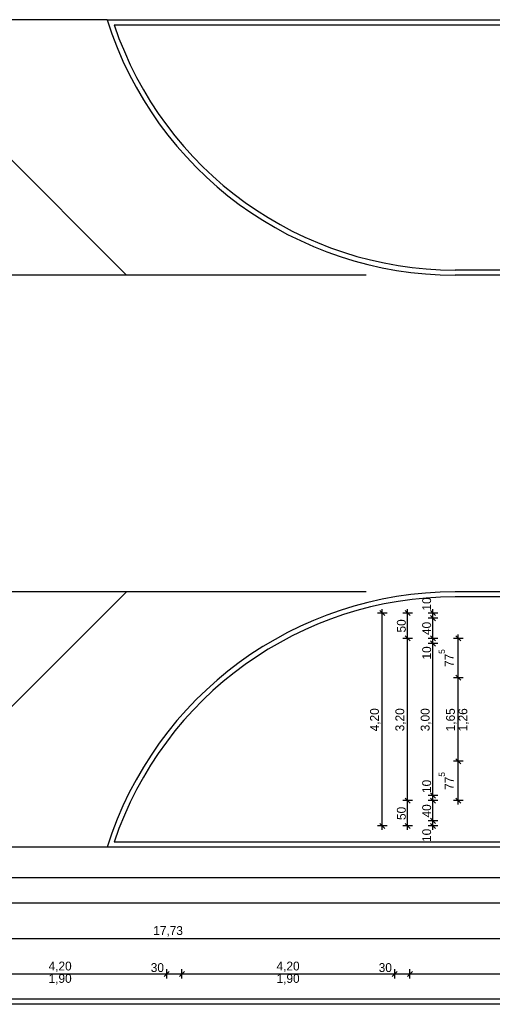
# Model space of a CAD drawing. Extents: x -28.8 to 50.4, y -5.6 to 85.1.
# Tile 25 of 29: x 24.3 to 33.7, y 45.8 to 65.2. Entities that reach past the tile are written whole.
import ezdxf

# ---------------------------------------------------------------- set-up
doc = ezdxf.new("R2010")
doc.units = 0
doc.header["$MEASUREMENT"] = 0
doc.layers.add('0._EG_2_P_BM_AUSSEN', color=7, linetype='Continuous')
doc.layers.add('0._EG_2_X_EA_STRASSEN', color=7, linetype='Continuous')
doc.styles.add('ERSTELLTER_STIL_2', font='txt')

msp = doc.modelspace()

# ---------------------------------------------------------------- linework, layer by layer
at = {"layer": '0._EG_2_P_BM_AUSSEN', "linetype": 'Continuous', "ltscale": 1000}
for p, q in [((31.579, 53.505), (31.391, 53.505)), ((31.535, 53.455), (31.435, 53.555)), ((31.485, 53.505), (31.485, 53.58)), ((31.485, 49.305), (31.485, 53.505)), ((32.079, 53.505), (31.891, 53.505)), ((32.035, 53.455), (31.935, 53.555)), ((31.985, 53.505), (31.985, 53.58)), ((31.985, 53.005), (31.985, 53.505)), ((32.579, 53.505), (32.391, 53.505)), ((32.535, 53.455), (32.435, 53.555)), ((32.435, 53.455), (32.535, 53.355)), ((32.485, 53.505), (32.485, 53.58)), ((32.485, 53.405), (32.485, 53.505)), ((32.579, 53.405), (32.391, 53.405)), ((32.485, 53.005), (32.485, 53.405)), ((31.935, 53.055), (32.035, 52.955)), ((32.435, 53.055), (32.535, 52.955)), ((33.035, 52.955), (32.935, 53.055)), ((32.985, 53.005), (32.985, 53.08)), ((32.079, 53.005), (31.891, 53.005)), ((31.985, 49.805), (31.985, 53.005)), ((32.579, 53.005), (32.391, 53.005)), ((32.579, 52.905), (32.391, 52.905)), ((32.435, 52.955), (32.535, 52.855)), ((32.485, 52.905), (32.485, 53.005)), ((32.485, 49.905), (32.485, 52.905)), ((33.079, 53.005), (32.891, 53.005)), ((32.985, 52.23), (32.985, 53.005)), ((32.935, 52.28), (33.035, 52.18)), ((33.079, 52.23), (32.891, 52.23)), ((32.985, 50.58), (32.985, 52.23)), ((33.079, 50.58), (32.891, 50.58)), ((32.935, 50.63), (33.035, 50.53)), ((32.985, 49.805), (32.985, 50.58)), ((32.435, 49.955), (32.535, 49.855)), ((32.079, 49.805), (31.891, 49.805)), ((31.935, 49.855), (32.035, 49.755)), ((31.985, 49.305), (31.985, 49.805)), ((32.579, 49.905), (32.391, 49.905)), ((32.579, 49.805), (32.391, 49.805)), ((32.435, 49.855), (32.535, 49.755)), ((32.485, 49.805), (32.485, 49.905)), ((32.485, 49.405), (32.485, 49.805)), ((33.079, 49.805), (32.891, 49.805)), ((32.935, 49.855), (33.035, 49.755)), ((32.985, 49.73), (32.985, 49.805)), ((31.435, 49.355), (31.535, 49.255)), ((31.935, 49.355), (32.035, 49.255)), ((32.579, 49.405), (32.391, 49.405)), ((32.435, 49.455), (32.535, 49.355)), ((32.435, 49.355), (32.535, 49.255)), ((32.485, 49.305), (32.485, 49.405)), ((31.579, 49.305), (31.391, 49.305)), ((31.485, 49.23), (31.485, 49.305)), ((32.079, 49.305), (31.891, 49.305)), ((31.985, 49.23), (31.985, 49.305)), ((32.579, 49.305), (32.391, 49.305)), ((32.485, 49.23), (32.485, 49.305)), ((-0.055, 48.285), (44.41, 48.285)), ((0.366, 47.785), (36.395, 47.785)), ((18.53, 47.085), (36.26, 47.085)), ((27.23, 46.291), (27.23, 46.479)), ((27.53, 46.291), (27.53, 46.479)), ((31.73, 46.291), (31.73, 46.479)), ((32.03, 46.291), (32.03, 46.479)), ((23.03, 46.385), (27.23, 46.385)), ((27.28, 46.435), (27.18, 46.335)), ((27.23, 46.385), (27.53, 46.385)), ((27.58, 46.435), (27.48, 46.335)), ((27.53, 46.385), (31.73, 46.385)), ((31.78, 46.435), (31.68, 46.335)), ((31.73, 46.385), (32.03, 46.385)), ((32.08, 46.435), (31.98, 46.335)), ((32.03, 46.385), (36.26, 46.385))]:
    msp.add_line(p, q, dxfattribs=at)
at = {"layer": '0._EG_2_X_EA_STRASSEN', "linetype": 'Continuous', "ltscale": 1000}
for p, q in [((26.053, 65.215), (-3.355, 65.215)), ((21.394, 65.215), (26.434, 60.175)), ((26.053, 65.215), (47.865, 65.215)), ((26.19, 65.115), (47.865, 65.115)), ((36.245, 60.275), (32.921, 60.275)), ((31.164, 60.175), (-1.061, 60.175)), ((36.245, 60.175), (32.921, 60.175)), ((31.164, 53.925), (-1.061, 53.925)), ((21.394, 48.885), (26.434, 53.925)), ((34.785, 53.925), (32.921, 53.925)), ((34.685, 53.825), (32.921, 53.825)), ((34.685, 48.985), (26.19, 48.985)), ((26.053, 48.885), (-3.355, 48.885)), ((34.785, 48.885), (26.053, 48.885)), ((48.105, 45.885), (-1.064, 45.885)), ((48.105, 45.785), (-1.064, 45.785))]:
    msp.add_line(p, q, dxfattribs=at)
for centre, radius, start, end in [((32.921, 67.375), 7.2, 197.4576, 270), ((32.921, 67.375), 7.2, 197.4576, 270), ((32.921, 67.375), 7.1, 198.5607, 270), ((32.921, 46.725), 7.2, 90, 162.5424), ((32.921, 46.725), 7.2, 90, 162.5424), ((32.921, 46.725), 7.1, 90, 161.4393)]:
    msp.add_arc(centre, radius, start, end, dxfattribs=at)

# ---------------------------------------------------------------- texts
at = {"layer": '0._EG_2_P_BM_AUSSEN', "linetype": 'Continuous', "char_height": 0.175, "attachment_point": 7, "rotation": 90, "style": 'ERSTELLTER_STIL_2'}
for s, insert in [('{10}', (32.45, 53.555)), ('{50}', (31.95, 53.122)), ('{40}', (32.45, 53.072)), ('{10}', (32.45, 52.589)), ('{77\\A1{\\H0.7x;\\S5^  ;}}', (32.892, 52.441)), ('{4,20}', (31.45, 51.172)), ('{3,20}', (31.95, 51.172)), ('{3,00}', (32.45, 51.172)), ('{1,65}', (32.95, 51.172)), ('{1,26}', (33.195, 51.172)), ('{77\\A1{\\H0.7x;\\S5^  ;}}', (32.892, 50.016)), ('{10}', (32.45, 49.955)), ('{50}', (31.95, 49.422)), ('{40}', (32.45, 49.472)), ('{10}', (32.45, 48.989))]:
    msp.add_mtext(s, dxfattribs=dict(at, insert=insert))
at = {"layer": '0._EG_2_P_BM_AUSSEN', "linetype": 'Continuous', "char_height": 0.175, "attachment_point": 7, "style": 'ERSTELLTER_STIL_2'}
for s, insert in [('{17,73}', (26.963, 47.12)), ('{4,20}', (24.897, 46.42)), ('{30}', (26.914, 46.42)), ('{4,20}', (29.397, 46.42)), ('{30}', (31.414, 46.42)), ('{1,90}', (24.897, 46.175)), ('{1,90}', (29.397, 46.175))]:
    msp.add_mtext(s, dxfattribs=dict(at, insert=insert))

doc.saveas('drawing.dxf')
